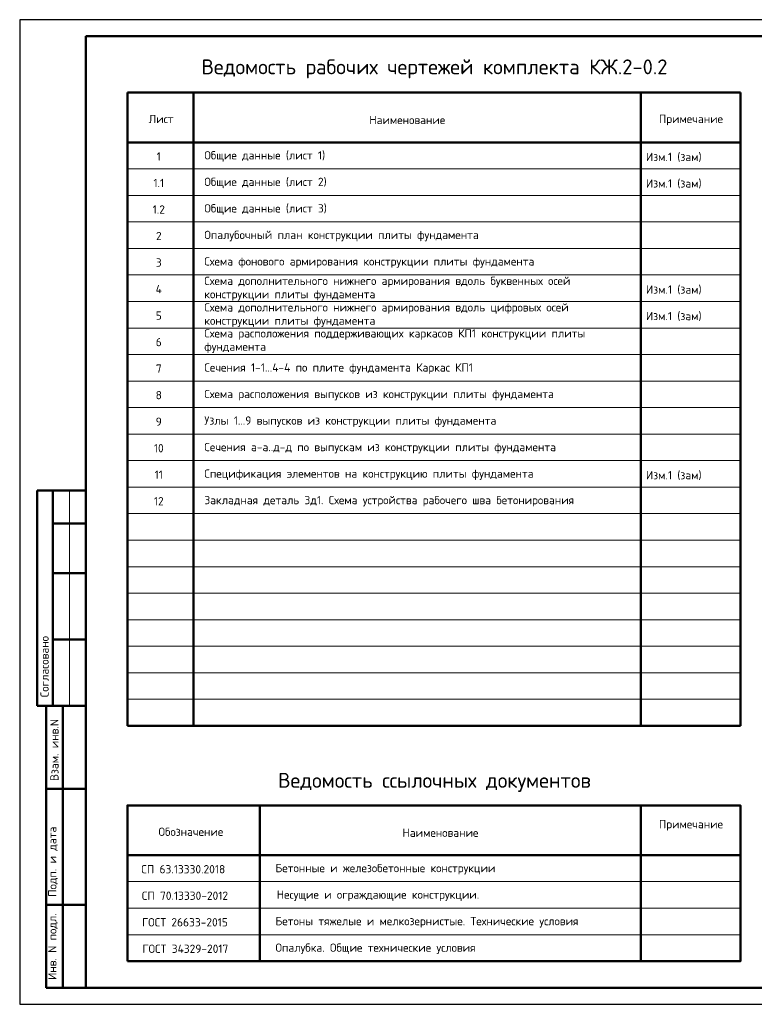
# Model space of a CAD drawing. Header units: millimetres. Extents: x 0 to 76200, y 0 to 35640.
# Tile 1 of 5: x 0 to 26604, y 0 to 35640. Entities that reach past the tile are written whole.
import ezdxf

# ---------------------------------------------------------------- set-up
doc = ezdxf.new("R2010")
doc.units = ezdxf.units.MM
doc.layers.add('Standard', color=7, linetype='Continuous', lineweight=25)
doc.layers.add('Общий01', color=7, linetype='Continuous', lineweight=13)
doc.styles.add('ISOCPEUR', font='txt')

msp = doc.modelspace()

# ---------------------------------------------------------------- linework, layer by layer
at = {"layer": 'Standard', "color": 7, "linetype": 'Continuous', "lineweight": 25, "transparency": 33554687}
msp.add_line((2400, 35040), (2400, 1270), dxfattribs=at)
at = {"layer": 'Standard', "color": 7, "linetype": 'Continuous', "lineweight": 50, "transparency": 33554687}
for p, q in [((3900, 33000), (26100, 33000)), ((3900, 33000), (3900, 10080)), ((6300, 33000), (6300, 10080)), ((22500, 33000), (22500, 10080)), ((26100, 33000), (26100, 10080)), ((3900, 31200), (26100, 31200)), ((7, 18600), (0, 18600)), ((2400, 18600), (632, 18600)), ((632, 18600), (632, 10800)), ((632, 18600), (632, 10800)), ((1200, 18600), (1200, 10800)), ((2400, 17400), (1200, 17400)), ((2400, 15600), (1200, 15600)), ((2400, 13200), (1200, 13200)), ((0, 10800), (7, 10800)), ((632, 10800), (2400, 10800)), ((960, 600), (960, 10800)), ((960, 600), (960, 10800)), ((1560, 600), (1560, 10800)), ((3900, 10080), (26100, 10080)), ((960, 7800), (2400, 7800)), ((8700, 7200), (8700, 1560)), ((22500, 7200), (22500, 1560)), ((3900, 5400), (26100, 5400)), ((960, 3600), (2400, 3600)), ((2400, 600), (960, 600))]:
    msp.add_line(p, q, dxfattribs=at)
at = {"layer": 'Standard', "color": 7, "linetype": 'Continuous', "lineweight": 13, "transparency": 33554687}
for p, q in [((3900, 30240), (26100, 30240)), ((3900, 29280), (26100, 29280)), ((3900, 28320), (26100, 28320)), ((3900, 27360), (26100, 27360)), ((3900, 26400), (26100, 26400)), ((3900, 25440), (26100, 25440)), ((3900, 24480), (26100, 24480)), ((3900, 23520), (26100, 23520)), ((3900, 22560), (26100, 22560)), ((3900, 21600), (26100, 21600)), ((3900, 20640), (26100, 20640)), ((3900, 19680), (26100, 19680)), ((1800, 18600), (1800, 10800)), ((3900, 18720), (26100, 18720)), ((3900, 17760), (26100, 17760)), ((3900, 16800), (26100, 16800)), ((3900, 15840), (26100, 15840)), ((3900, 14880), (26100, 14880)), ((3900, 13920), (26100, 13920)), ((3900, 12960), (26100, 12960)), ((3900, 12000), (26100, 12000)), ((3900, 11040), (26100, 11040)), ((3900, 7200), (26100, 7200)), ((3900, 4440), (26100, 4440)), ((3900, 3480), (26100, 3480)), ((3900, 3480), (26100, 3480)), ((3900, 2520), (26100, 2520)), ((3900, 1560), (26100, 1560))]:
    msp.add_line(p, q, dxfattribs=at)
at = {"layer": 'Standard', "color": 7, "linetype": 'Continuous', "lineweight": 25, "transparency": 33554687}
msp.add_lwpolyline([(0, 0), (50400, 0), (50400, 35640), (0, 35640), (0, 0)], close=True, dxfattribs=at)
msp.add_lwpolyline([(0, 0), (50400, 0), (50400, 35640), (0, 35640), (0, 0)], close=True, dxfattribs=at)
at = {"layer": 'Standard', "color": 7, "linetype": 'Continuous', "lineweight": 50, "transparency": 33554687}
for points in [[(2400, 35040), (49800, 35040), (49800, 600), (2400, 600), (2400, 35040)], [(3900, 1560), (3900, 7200), (26100, 7200), (26100, 1560), (3900, 1560)]]:
    msp.add_lwpolyline(points, close=True, dxfattribs=at)

# ---------------------------------------------------------------- texts
at = {"layer": 'Standard', "color": 7, "linetype": 'Continuous', "lineweight": 13, "transparency": 33554687, "char_height": 300, "style": 'ISOCPEUR'}
for s, insert, width, attachment_point in [('\\A1;{\\fISOCPEUR|i0|b0;\\H300.000000;\\W1.000000;\\C7;Общие данные (лист 1)}\\P', (6687, 30690), 4435.92, 4), ('\\A1;{\\fISOCPEUR|i0|b0;\\H300.000000;\\W1.000000;\\C7;Изм.1 (зам)}\\P', (22680, 30658), 2151.55, 4), ('\\A1;{\\fISOCPEUR|i0|b0;\\H300.000000;\\W1.000000;\\C7;1}\\P', (5037, 30690), 233.33, 5), ('\\A1;{\\fISOCPEUR|i0|b0;\\H300.000000;\\W1.000000;\\C7;Общие данные (лист 2)}\\P', (6687, 29730), 4497.96, 4), ('\\A1;{\\fISOCPEUR|i0|b0;\\H300.000000;\\W1.000000;\\C7;Изм.1 (зам)}\\P', (22680, 29698), 2151.55, 4), ('\\A1;{\\fISOCPEUR|i0|b0;\\H300.000000;\\W1.000000;\\C7;1.1}\\P', (5037, 29730), 492.63, 5), ('\\A1;{\\fISOCPEUR|i0|b0;\\H300.000000;\\W1.000000;\\C7;1.2}\\P', (5037, 28770), 568.42, 5), ('\\A1;{\\fISOCPEUR|i0|b0;\\H300.000000;\\W1.000000;\\C7;Общие данные (лист 3)}\\P', (6687, 28770), 4497.96, 4), ('\\A1;{\\fISOCPEUR|i0|b0;\\H300.000000;\\W1.000000;\\C7;Опалубочный план конструкции плиты фундамента}\\P', (6687, 27810), 9959.09, 4), ('\\A1;{\\fISOCPEUR|i0|b0;\\H300.000000;\\W1.000000;\\C7;2}\\P', (5037, 27810), 326.67, 5), ('\\A1;{\\fISOCPEUR|i0|b0;\\H300.000000;\\W1.000000;\\C7;3}\\P', (5037, 26850), 326.67, 5), ('\\A1;{\\fISOCPEUR|i0|b0;\\H300.000000;\\W1.000000;\\C7;4}\\P', (5037, 25890), 360, 5), ('\\A1;{\\fISOCPEUR|i0|b0;\\H300.000000;\\W1.000000;\\C7;Изм.1 (зам)}\\P', (22680, 25858), 2151.55, 4), ('\\A1;{\\fISOCPEUR|i0|b0;\\H300.000000;\\W1.000000;\\C7;5}\\P', (5037, 24930), 326.67, 5), ('\\A1;{\\fISOCPEUR|i0|b0;\\H300.000000;\\W1.000000;\\C7;Изм.1 (зам)}\\P', (22680, 24898), 2151.55, 4), ('\\A1;{\\fISOCPEUR|i0|b0;\\H300.000000;\\W1.000000;\\C7;6}\\P', (5037, 23970), 326.67, 5), ('\\A1;{\\fISOCPEUR|i0|b0;\\H300.000000;\\W1.000000;\\C7;7}\\P', (5037, 23010), 326.67, 5), ('\\A1;{\\fISOCPEUR|i0|b0;\\H300.000000;\\W1.000000;\\C7;Схема расположения выпусков из конструкции плиты фундамента}\\P', (6687, 22050), 12824.29, 4), ('\\A1;{\\fISOCPEUR|i0|b0;\\H300.000000;\\W1.000000;\\C7;8}\\P', (5037, 22050), 326.67, 5), ('\\A1;{\\fISOCPEUR|i0|b0;\\H300.000000;\\W1.000000;\\C7;Узлы 1...9 выпусков из конструкции плиты фундамента}\\P', (6687, 21090), 10648.31, 4), ('\\A1;{\\fISOCPEUR|i0|b0;\\H300.000000;\\W1.000000;\\C7;9}\\P', (5037, 21090), 326.67, 5), ('\\A1;{\\fISOCPEUR|i0|b0;\\H300.000000;\\W1.000000;\\C7;Сечения а-а..д-д по выпускам из конструкции плиты фундамента}\\P', (6687, 20130), 12764.29, 4), ('\\A1;{\\fISOCPEUR|i0|b0;\\H300.000000;\\W1.000000;\\C7;10}\\P', (5037, 20130), 472.5, 5), ('\\A1;{\\fISOCPEUR|i0|b0;\\H300.000000;\\W1.000000;\\C7;11}\\P', (5037, 19170), 393.75, 5), ('\\A1;{\\fISOCPEUR|i0|b0;\\H300.000000;\\W1.000000;\\C7;Спецификация элементов на конструкцию плиты фундамента}\\P', (6687, 19170), 12014.25, 4), ('\\A1;{\\fISOCPEUR|i0|b0;\\H300.000000;\\W1.000000;\\C7;Изм.1 (зам)}\\P', (22680, 19138), 2151.55, 4), ('\\A1;{\\fISOCPEUR|i0|b0;\\H300.000000;\\W1.000000;\\C7;Закладная деталь Зд1. Схема устройства рабочего шва бетонирования}\\P', (6687, 18210), 13978.71, 4), ('\\A1;{\\fISOCPEUR|i0|b0;\\H300.000000;\\W1.000000;\\C7;12}\\P', (5037, 18210), 472.5, 5), ('\\A1;{\\fISOCPEUR|i0|b0;\\H300.000000;\\W1.000000;\\C7;Обозначение}\\P', (6201, 6245), 2501.27, 5), ('\\A1;{\\fISOCPEUR|i0|b0;\\H300.000000;\\W1.000000;\\C7;Примечание}\\P', (24310, 6480), 2336, 5), ('\\A1;{\\fISOCPEUR|i0|b0;\\H300.000000;\\W1.000000;\\C7;Наименование}\\P', (15237, 6210), 2786.67, 5), ('\\A1;{\\fISOCPEUR|i0|b0;\\H300.000000;\\W1.000000;\\C7;СП 63.13330.2018}\\P', (5925, 4890), 3141.51, 5), ('\\A1;{\\fISOCPEUR|i0|b0;\\H300.000000;\\W1.000000;\\C7;Бетонные и железобетонные конструкции}\\P', (9264, 4890), 8143.88, 4), ('\\A1;{\\fISOCPEUR|i0|b0;\\H300.000000;\\W1.000000;\\C7;СП 70.13330-2012}\\P', (5985, 3930), 3261.82, 5), ('\\A1;{\\fISOCPEUR|i0|b0;\\H300.000000;\\W1.000000;\\C7;Несущие и ограждающие конструкции.}\\P', (9309, 3930), 7483.78, 4), ('\\A1;{\\fISOCPEUR|i0|b0;\\H300.000000;\\W1.000000;\\C7;ГОСТ 26633-2015}\\P', (5985, 2970), 3264.44, 5), ('\\A1;{\\fISOCPEUR|i0|b0;\\H300.000000;\\W1.000000;\\C7;Бетоны тяжелые и мелкозернистые. Технические условия}\\P', (9264, 2970), 11114.18, 4), ('\\A1;{\\fISOCPEUR|i0|b0;\\H300.000000;\\W1.000000;\\C7;ГОСТ 34329-2017}\\P', (6000, 2010), 3294.5, 5), ('\\A1;{\\fISOCPEUR|i0|b0;\\H300.000000;\\W1.000000;\\C7;Опалубка. Общие технические условия}\\P', (9264, 2010), 7498.79, 4)]:
    msp.add_mtext(s, dxfattribs=dict(at, insert=insert, width=width, attachment_point=attachment_point))
at = {"layer": 'Standard', "color": 7, "linetype": 'Continuous', "lineweight": -3, "transparency": 33554687, "char_height": 300, "attachment_point": 4, "style": 'ISOCPEUR'}
for s, insert, width in [('\\A1;{\\fISOCPEUR|i0|b0;\\H300.000000;\\W1.000000;\\C7;Схема фонового армирования конструкции плиты фундамента}\\P', (6687, 26850), 12119.25), ('\\A1;{\\fISOCPEUR|i0|b0;\\H300.000000;\\W1.000000;\\C7;Сечения 1-1...4-4 по плите фундамента Каркас КП1}\\P', (6687, 23010), 9956.42)]:
    msp.add_mtext(s, dxfattribs=dict(at, insert=insert, width=width))
at = {"layer": 'Standard', "color": 7, "linetype": 'Continuous', "lineweight": -3, "transparency": 33554687, "char_height": 300, "attachment_point": 1, "line_spacing_factor": 0.963855}
for s, insert, width in [('\\A1;{\\fISOCPEUR|i0|b0;\\H300.000000;\\W1.000000;\\C7;Схема дополнительного нижнего армирования вдоль буквенных осей}\\P{\\fISOCPEUR|i0|b0;\\H300.000000;\\W1.000000;\\C7;конструкции плиты фундамента}\\P', (6687, 26337), 13220.25), ('\\A1;{\\fISOCPEUR|i0|b0;\\H300.000000;\\W1.000000;\\C7;Схема дополнительного нижнего армирования вдоль цифровых осей}\\P{\\fISOCPEUR|i0|b0;\\H300.000000;\\W1.000000;\\C7;конструкции плиты фундамента}\\P', (6687, 25377), 13100.25), ('\\A1;{\\fISOCPEUR|i0|b0;\\H300.000000;\\W1.000000;\\C7;Схема расположения поддерживающих каркасов КП1 конструкции плиты}\\P{\\fISOCPEUR|i0|b0;\\H300.000000;\\W1.000000;\\C7;фундамента}\\P', (6687, 24436), 13895.25)]:
    msp.add_mtext(s, dxfattribs=dict(at, insert=insert, width=width))
at = {"layer": 'Standard', "color": 7, "linetype": 'Continuous', "lineweight": 50, "transparency": 33554687, "char_height": 300, "attachment_point": 7, "rotation": 90, "style": 'ISOCPEUR'}
for s, insert, width in [('\\A1;{\\fISOCPEUR|i0|b0;\\H300.000000;\\W1.000000;\\C7;Согласовано}\\P', (1050, 11114), 2486.25), ('\\A1;{\\fISOCPEUR|i0|b0;\\H300.000000;\\W1.000000;\\C7;Взам. инв.N}\\P', (1408, 8083), 2290.92), ('\\A1;{\\fISOCPEUR|i0|b0;\\H300.000000;\\W1.000000;\\C7;Подп. и дата}\\P', (1379, 3891), 2636.47), ('\\A1;{\\fISOCPEUR|i0|b0;\\H300.000000;\\W1.000000;\\C7;Инв. N подл.}\\P', (1379, 881), 2426.15)]:
    msp.add_mtext(s, dxfattribs=dict(at, insert=insert, width=width))
at = {"layer": 'Общий01', "transparency": 33554687, "attachment_point": 5, "style": 'ISOCPEUR'}
for s, insert, char_height, width in [('\\A1;{\\fISOCPEUR|i0|b0;\\H540.000000;\\W1.000000;\\C7;Ведомость рабочих чертежей комплекта КЖ.2-0.2}\\P', (15020, 33860), 540, 17494.32), ('\\A1;{\\fISOCPEUR|i0|b0;\\H300.000000;\\W1.000000;\\C7;Лист}\\P', (5121, 32045), 300, 1040.62), ('\\A1;{\\fISOCPEUR|i0|b0;\\H300.000000;\\W1.000000;\\C7;Наименование}\\P', (14037, 32010), 300, 2786.67), ('\\A1;{\\fISOCPEUR|i0|b0;\\H300.000000;\\W1.000000;\\C7;Примечание}\\P', (24310, 32010), 300, 2336), ('\\A1;{\\fISOCPEUR|i0|b0;\\H540.000000;\\W1.000000;\\C7;Ведомость ссылочных документов}\\P', (15020, 8033), 540, 11823.5)]:
    msp.add_mtext(s, dxfattribs=dict(at, insert=insert, char_height=char_height, width=width))

doc.saveas('drawing.dxf')
